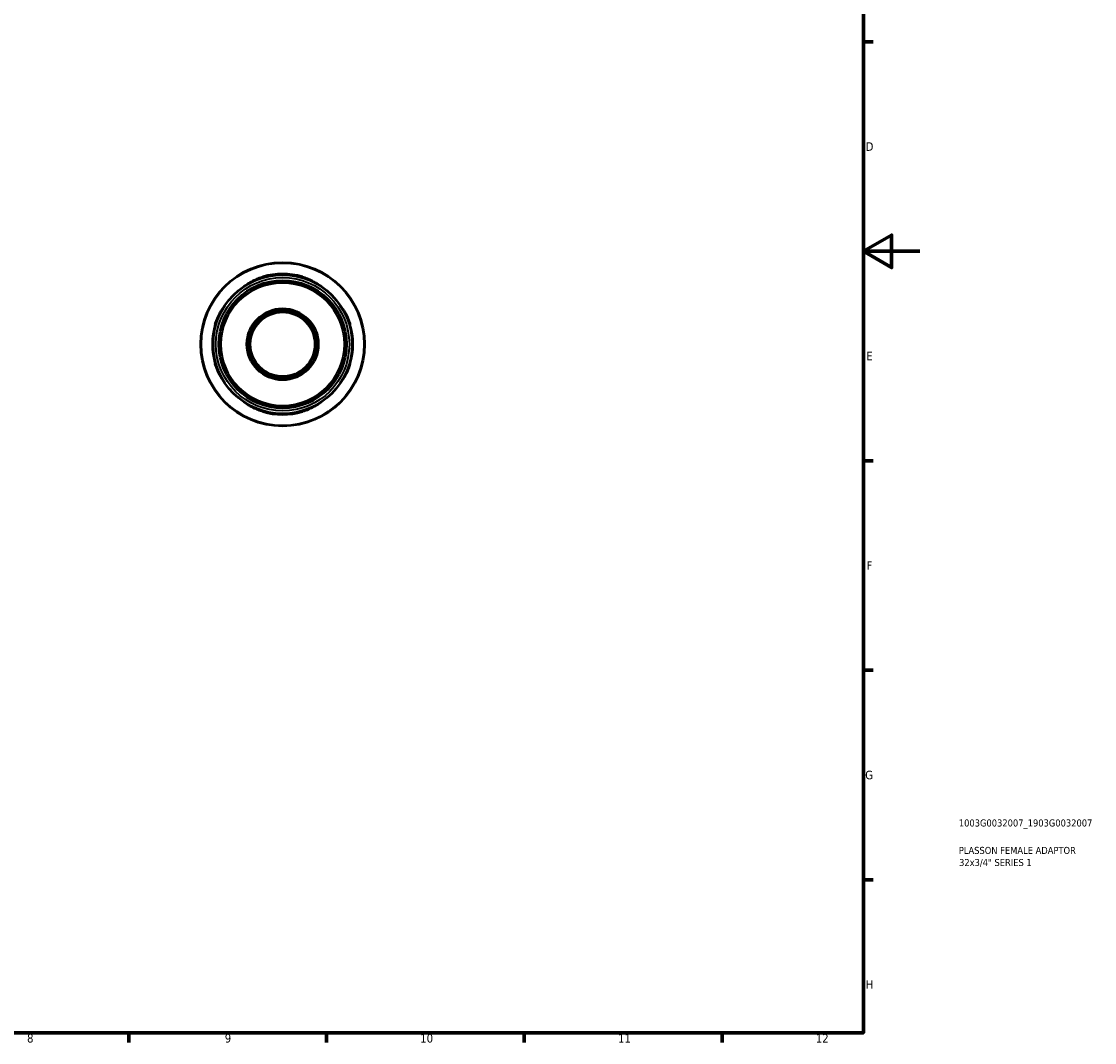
# Model space of a CAD drawing. Header units: millimetres. Extents: x 0 to 903, y 0 to 771.
# Tile 4 of 5: x 523 to 903, y 17 to 378. Entities that reach past the tile are written whole.
import ezdxf

# ---------------------------------------------------------------- set-up
doc = ezdxf.new("R2010")
doc.units = ezdxf.units.MM
for name, color, linetype, lineweight in [('Border (ANSI)', 7, 'Continuous', 70), ('Title (ISO)', 7, 'Continuous', 50), ('Visible (ANSI)', 7, 'Continuous', 50), ('Visible Narrow (ANSI)', 7, 'Continuous', 35)]:
    doc.layers.add(name, color=color, linetype=linetype, lineweight=lineweight)
doc.styles.add('Note Text (ANSI)', font='tahoma.ttf')
doc.styles.add('Note Text (ISO)', font='tahoma.ttf')

# ---------------------------------------------------------------- blocks, each defined once
blk = doc.blocks.new('Borders Default Border')
at = {"layer": 'Border (ANSI)'}
for p, q in [((821, 371.25), (824.45, 371.25)), ((821, 222.75), (824.45, 222.75)), ((821, 148.5), (824.45, 148.5)), ((821, 74.25), (824.45, 74.25)), ((560.67, 20), (560.67, 16.55)), ((630.75, 20), (630.75, 16.55)), ((700.83, 20), (700.83, 16.55)), ((770.92, 20), (770.92, 16.55))]:
    blk.add_line(p, q, dxfattribs=at)
at = {"layer": 'Border (ANSI)', "flags": 128}
for points in [[(20, 20), (20, 574), (821, 574), (821, 20), (20, 20)], [(841, 297), (821, 297), (831, 302.77), (831, 291.23), (821, 297)]]:
    blk.add_lwpolyline(points, dxfattribs=at)
at = {"layer": 'Border (ANSI)', "color": 230, "true_color": 0xff0080, "attachment_point": 7, "style": 'Note Text (ANSI)'}
for s, insert, char_height in [('D', (821.81, 332.6), 3.05), ('E', (822.05, 258.35), 3.05), ('F', (822.14, 184.1), 3.05), ('G', (821.66, 109.79), 3.05), ('H', (821.81, 35.6), 3.05), ('8', (524.63, 16.48), 3.05), ('9', (594.7, 16.49), 3.05), ('10', (663.96, 16.49), 3.048), ('11', (734.04, 16.55), 3.048), ('12', (804.13, 16.55), 3.048)]:
    blk.add_mtext(s, dxfattribs=dict(at, insert=insert, char_height=char_height))
blk = doc.blocks.new('Title Blocks ISO')
at = {"layer": 'Title (ISO)', "color": 232, "true_color": 0xca0064, "style": 'Note Text (ISO)'}
for tag, p in [('PART_NUMBER_001', (33.84, 73.13)), ('DESCRIPTION_001', (33.84, 63.4)), ('DESCRIPTION_002', (33.93, 59.12))]:
    blk.add_attdef(tag, p, '', height=2.5, dxfattribs=at)

msp = doc.modelspace()

# ---------------------------------------------------------------- linework, layer by layer
at = {"layer": 'Visible (ANSI)'}
for radius in [29, 24.65, 22.62, 21.896, 12.639, 12.059, 11.456]:
    msp.add_circle((615.211, 264.055), radius, dxfattribs=at)
for start, end in [(73.56319, 106.43681), (163.56319, 196.43681), (343.56319, 16.43681), (253.56319, 286.43681)]:
    msp.add_arc((615.211, 264.055), 24.88, start, end, dxfattribs=at)
for points, knots in [([(602.826, 285.367), (602.662, 285.273), (602.576, 285.225), (602.567, 285.238), (602.657, 285.308), (603.054, 285.58), (603.404, 285.807), (604.346, 286.352), (604.962, 286.677), (606.237, 287.248), (606.872, 287.499), (607.745, 287.789), (607.958, 287.855), (608.171, 287.918)], [-1.2170491, -1.2170491, -1.2170491, -1.2170491, -1.0497256, -1.0497256, -0.8706602, -0.8706602, -0.6463065, -0.6463065, -0.3956544, -0.3956544, -0.1852371, -0.1852371, -0.1182003, -0.1182003, -0.1182003, -0.1182003]), ([(622.251, 287.918), (622.507, 287.843), (622.761, 287.762), (623.617, 287.472), (624.198, 287.242), (625.377, 286.716), (625.954, 286.417), (626.879, 285.892), (627.24, 285.664), (627.702, 285.354), (627.827, 285.262), (627.87, 285.212), (627.784, 285.259), (627.597, 285.367)], [-1.0958848, -1.0958848, -1.0958848, -1.0958848, -1.0161029, -1.0161029, -0.8232693, -0.8232693, -0.5923183, -0.5923183, -0.3779467, -0.3779467, -0.1907008, -0.1907008, 0, 0, 0, 0]), ([(591.348, 271.095), (591.424, 271.351), (591.504, 271.605), (591.795, 272.461), (592.025, 273.042), (592.551, 274.221), (592.85, 274.798), (593.375, 275.723), (593.603, 276.083), (593.912, 276.546), (594.005, 276.671), (594.054, 276.714), (594.008, 276.628), (593.899, 276.441)], [-1.0959117, -1.0959117, -1.0959117, -1.0959117, -1.0161118, -1.0161118, -0.8232569, -0.8232569, -0.5923117, -0.5923117, -0.3779466, -0.3779466, -0.1907024, -0.1907024, -0.0000267, -0.0000267, -0.0000267, -0.0000267]), ([(636.524, 276.441), (636.429, 276.604), (636.381, 276.691), (636.395, 276.7), (636.464, 276.609), (636.736, 276.213), (636.963, 275.863), (637.508, 274.92), (637.833, 274.304), (638.405, 273.03), (638.655, 272.395), (638.945, 271.522), (639.012, 271.309), (639.075, 271.095)], [-1.2170494, -1.2170494, -1.2170494, -1.2170494, -1.0497465, -1.0497465, -0.8706738, -0.8706738, -0.646323, -0.646323, -0.3956682, -0.3956682, -0.1852436, -0.1852436, -0.1182004, -0.1182004, -0.1182004, -0.1182004]), ([(593.899, 251.669), (593.994, 251.506), (594.042, 251.42), (594.028, 251.411), (593.959, 251.501), (593.687, 251.898), (593.46, 252.247), (592.915, 253.19), (592.59, 253.806), (592.018, 255.081), (591.768, 255.716), (591.478, 256.589), (591.411, 256.802), (591.348, 257.015)], [-1.2170494, -1.2170494, -1.2170494, -1.2170494, -1.0497465, -1.0497465, -0.8706738, -0.8706738, -0.646323, -0.646323, -0.3956682, -0.3956682, -0.1852436, -0.1852436, -0.1182004, -0.1182004, -0.1182004, -0.1182004]), ([(639.075, 257.015), (638.999, 256.759), (638.919, 256.506), (638.628, 255.649), (638.398, 255.068), (637.872, 253.889), (637.573, 253.312), (637.048, 252.388), (636.82, 252.027), (636.511, 251.564), (636.418, 251.44), (636.369, 251.397), (636.415, 251.483), (636.524, 251.669)], [-1.0959117, -1.0959117, -1.0959117, -1.0959117, -1.0161118, -1.0161118, -0.8232569, -0.8232569, -0.5923117, -0.5923117, -0.3779466, -0.3779466, -0.1907024, -0.1907024, -0.0000267, -0.0000267, -0.0000267, -0.0000267]), ([(608.171, 240.192), (607.916, 240.267), (607.662, 240.348), (606.806, 240.638), (606.225, 240.869), (605.046, 241.395), (604.468, 241.694), (603.544, 242.218), (603.183, 242.447), (602.721, 242.756), (602.596, 242.849), (602.553, 242.898), (602.639, 242.851), (602.826, 242.743)], [-1.0959117, -1.0959117, -1.0959117, -1.0959117, -1.0161118, -1.0161118, -0.8232569, -0.8232569, -0.5923117, -0.5923117, -0.3779466, -0.3779466, -0.1907024, -0.1907024, -0.0000267, -0.0000267, -0.0000267, -0.0000267]), ([(627.597, 242.743), (627.761, 242.838), (627.847, 242.886), (627.856, 242.872), (627.766, 242.802), (627.369, 242.53), (627.019, 242.304), (626.077, 241.758), (625.461, 241.434), (624.186, 240.862), (623.551, 240.612), (622.678, 240.322), (622.465, 240.255), (622.251, 240.192)], [-1.2170494, -1.2170494, -1.2170494, -1.2170494, -1.0497465, -1.0497465, -0.8706738, -0.8706738, -0.646323, -0.646323, -0.3956682, -0.3956682, -0.1852436, -0.1852436, -0.1182004, -0.1182004, -0.1182004, -0.1182004])]:
    msp.add_open_spline(points, degree=3, knots=knots, dxfattribs=at)
at = {"layer": 'Visible Narrow (ANSI)'}
for p, q in [((608.171, 287.691), (608.171, 287.906)), ((622.251, 287.906), (622.251, 287.691)), ((591.36, 271.095), (591.576, 271.095)), ((638.847, 271.095), (639.063, 271.095)), ((591.576, 257.015), (591.36, 257.015)), ((639.063, 257.015), (638.847, 257.015)), ((608.171, 240.204), (608.171, 240.42)), ((622.251, 240.42), (622.251, 240.204))]:
    msp.add_line(p, q, dxfattribs=at)
for radius in [28.791, 23.635]:
    msp.add_circle((615.211, 264.055), radius, dxfattribs=at)

# ---------------------------------------------------------------- block references
msp.add_blockref('Borders Default Border', (0, 0))
msp.add_blockref('Title Blocks ISO', (821, 20)).add_auto_attribs({'PART_NUMBER_001': '1003G0032007_1903G0032007', 'DESCRIPTION_001': 'PLASSON FEMALE ADAPTOR', 'DESCRIPTION_002': '32x3/4" SERIES 1'})

doc.saveas('drawing.dxf')
